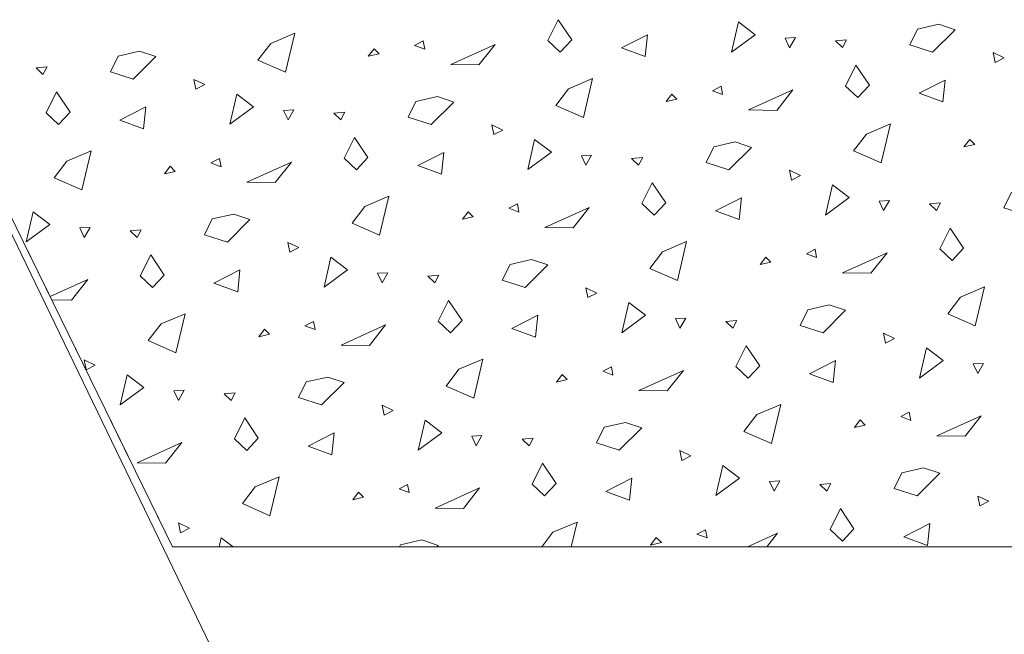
# Model space of a CAD drawing. Header units: centimetres. Extents: x -7.1 to 26.5, y -14.7 to 18.1.
# Tile 8 of 186: x -1.1 to 1, y -1.6 to -0.3. Entities that reach past the tile are written whole.
import ezdxf

# ---------------------------------------------------------------- set-up
doc = ezdxf.new("R2010")
doc.units = ezdxf.units.CM
doc.header["$LTSCALE"] = 10
doc.header["$PDMODE"] = 65
for name, pattern in [('AUSGEZOGEN', [0]), ('STRICHLINIE_S4', [0.0055, 0.0035, -0.001, 0, -0.001]), ('STRICHPUNKT2_S5', [0.85, 0.65, -0.1, 0, -0.1])]:
    doc.linetypes.add(name, pattern=pattern)
doc.layers.add('XR$2$105 Cotations100', color=7, linetype='Continuous')
doc.layers.add('XR$3$035 Dalles', color=7, linetype='Continuous')
doc.styles.add('ARIAL', font='arial.ttf')
doc.dimstyles.new('DIMSTYLE_2', dxfattribs={"dimtxt": 0.2, "dimasz": 0.3, "dimexe": 0, "dimexo": 0, "dimgap": 0.1, "dimtad": 2, "dimrnd": 0.005, "dimzin": 4, "dimdsep": 46, "dimtxsty": 'ARIAL', "dimblk1": 'ALL_ML_STRICH', "dimblk2": 'ALL_ML_STRICH', "dimsah": 1, "dimcen": 0, "dimclrd": 7, "dimclre": 7, "dimclrt": 7, "dimadec": 0, "dimazin": 0, "dimtfac": 1, "dimtdec": 0, "dimtix": 1, "dimtmove": 2, "dimatfit": 3, "dimfxl": 0, "dimtzin": 0, "dimlwd": 0, "dimlwe": 18, "dimarcsym": 0})
doc.dimstyles.new('DIMSTYLE_3', dxfattribs={"dimtxt": 0.2, "dimasz": 0.3, "dimexe": 0, "dimexo": 0, "dimgap": 0.1, "dimtad": 2, "dimrnd": 0.005, "dimzin": 4, "dimdsep": 46, "dimtxsty": 'ARIAL', "dimblk1": 'ALL_ML_STRICH', "dimblk2": 'ALL_ML_STRICH', "dimsah": 1, "dimcen": 0, "dimclrd": 7, "dimclre": 7, "dimclrt": 7, "dimadec": 0, "dimazin": 0, "dimtfac": 1, "dimtdec": 0, "dimtix": 1, "dimtmove": 2, "dimatfit": 3, "dimfxl": 0, "dimtzin": 0, "dimlwd": 0, "dimlwe": 18, "dimarcsym": 0})

# ---------------------------------------------------------------- blocks, each defined once
blk = doc.blocks.new('ALL_ML_STRICH')
at = {"color": 0, "linetype": 'ByBlock', "lineweight": -2}
for p, q in [((0, -0.5), (0, 0.5)), ((-0.3, -0.3), (0.3, 0.3)), ((-1, 0), (0.5, 0))]:
    blk.add_line(p, q, dxfattribs=at)
blk = doc.blocks.new('*D50')
at = {"layer": 'DEFPOINTS', "color": 7, "linetype": 'AUSGEZOGEN', "lineweight": 18, "transparency": 16777216}
for p in [(-1.7359, 11.1435), (-1.7359, -4.0565), (-0.678, -4.0565)]:
    blk.add_point(p, dxfattribs=at)
at = {"layer": 'XR$2$105 Cotations100', "color": 7, "linetype": 'AUSGEZOGEN', "lineweight": -2, "transparency": 16777216}
for p, q in [((-7.0874, 11.1435), (-1.7359, 11.1435)), ((-1.7359, -4.0565), (-1.7359, 11.1435)), ((0.7976, -4.0565), (-1.7359, -4.0565))]:
    blk.add_line(p, q, dxfattribs=at)
at = {"layer": 'XR$2$105 Cotations100', "color": 7, "linetype": 'AUSGEZOGEN', "lineweight": 18, "transparency": 16777216, "xscale": 0.3, "yscale": 0.3, "zscale": 0.3}
for p, rotation in [((-1.7359, 11.1435), 90), ((-1.7359, -4.0565), 270)]:
    blk.add_blockref('ALL_ML_STRICH', p, dxfattribs=dict(at, rotation=rotation))
at = {"layer": 'XR$2$105 Cotations100', "color": 7, "linetype": 'AUSGEZOGEN', "lineweight": 18, "transparency": 16777216, "insert": (-1.9401, 3.5492), "char_height": 0.2, "width": 0.8, "attachment_point": 5, "rotation": 90, "style": 'ARIAL'}
blk.add_mtext('\\W0.80;\\A1;{\\A1;{15.20\\H0.132000;\\S^ ;}}', dxfattribs=at)
blk = doc.blocks.new('*D54')
at = {"layer": 'DEFPOINTS', "color": 7, "linetype": 'AUSGEZOGEN', "lineweight": 18, "transparency": 16777216}
for p in [(0.8046, 0.2335), (-1.205, -2.3665), (-0.9186, -2.3665)]:
    blk.add_point(p, dxfattribs=at)
at = {"layer": 'XR$2$105 Cotations100', "color": 7, "linetype": 'AUSGEZOGEN', "lineweight": -2, "transparency": 16777216}
for p, q in [((0.8046, 0.2335), (-1.205, 0.2335)), ((-1.205, -2.3665), (-1.205, 0.2335)), ((0.8046, -2.3665), (-1.205, -2.3665))]:
    blk.add_line(p, q, dxfattribs=at)
at = {"layer": 'XR$2$105 Cotations100', "color": 7, "linetype": 'AUSGEZOGEN', "lineweight": 18, "transparency": 16777216, "xscale": 0.3, "yscale": 0.3, "zscale": 0.3}
for p, rotation in [((-1.205, 0.2335), 90), ((-1.205, -2.3665), 270)]:
    blk.add_blockref('ALL_ML_STRICH', p, dxfattribs=dict(at, rotation=rotation))
at = {"layer": 'XR$2$105 Cotations100', "color": 7, "linetype": 'AUSGEZOGEN', "lineweight": 18, "transparency": 16777216, "insert": (-1.4084, -1.0547), "char_height": 0.2, "width": 0.64, "attachment_point": 5, "rotation": 90, "style": 'ARIAL'}
blk.add_mtext('\\W0.80;\\A1;{\\A1;{2.60\\H0.132000;\\S^ ;}}', dxfattribs=at)
blk = doc.blocks.new('COMPLEXOBJECT_272')
at = {"layer": 'XR$3$035 Dalles', "color": 253, "linetype": 'AUSGEZOGEN', "lineweight": 13, "transparency": 33554687}
for p, q in [((0.0721, -0.3805), (0.0941, -0.3361)), ((0.0941, -0.3361), (0.1229, -0.379)), ((0.4625, -0.4047), (0.4772, -0.3407)), ((0.4772, -0.3407), (0.5127, -0.3678)), ((0.8579, -0.356), (0.9035, -0.3455)), ((0.9035, -0.3455), (0.9381, -0.3573)), ((-0.5168, -0.3863), (-0.4657, -0.3647)), ((-0.4657, -0.3647), (-0.4854, -0.4476)), ((0.2286, -0.3959), (0.2839, -0.3679)), ((0.2839, -0.3679), (0.279, -0.4144)), ((0.5127, -0.3678), (0.4625, -0.4047)), ((0.5983, -0.3737), (0.5765, -0.375)), ((0.5765, -0.375), (0.586, -0.3954)), ((0.586, -0.3954), (0.5983, -0.3737)), ((0.8414, -0.3893), (0.8579, -0.356)), ((0.9381, -0.3573), (0.8901, -0.4049)), ((-0.5439, -0.4218), (-0.5168, -0.3863)), ((-0.2972, -0.3976), (-0.3093, -0.4136)), ((-0.2865, -0.4083), (-0.2972, -0.3976)), ((-0.1926, -0.3811), (-0.2109, -0.3905)), ((-0.2109, -0.3905), (-0.1894, -0.3984)), ((-0.1894, -0.3984), (-0.1926, -0.3811)), ((-0.1342, -0.4312), (-0.0397, -0.3885)), ((-0.0397, -0.3885), (-0.0741, -0.4322)), ((0.0983, -0.4051), (0.0721, -0.3805)), ((0.1229, -0.379), (0.0983, -0.4051)), ((0.279, -0.4144), (0.2286, -0.3959)), ((0.6834, -0.3811), (0.7069, -0.3789)), ((0.6982, -0.3951), (0.6834, -0.3811)), ((0.7069, -0.3789), (0.6982, -0.3951)), ((0.8901, -0.4049), (0.8414, -0.3893)), ((-0.8576, -0.4465), (-0.8411, -0.4131)), ((-0.8411, -0.4131), (-0.7955, -0.4027)), ((-0.7609, -0.4145), (-0.8089, -0.462)), ((-0.7955, -0.4027), (-0.7609, -0.4145)), ((-0.3093, -0.4136), (-0.2865, -0.4083)), ((1.0423, -0.4169), (1.0189, -0.4056)), ((1.0189, -0.4056), (1.0233, -0.4267)), ((1.0233, -0.4267), (1.0423, -0.4169)), ((-1.0156, -0.4383), (-0.9922, -0.436)), ((-1.0008, -0.4523), (-1.0156, -0.4383)), ((-0.9922, -0.436), (-1.0008, -0.4523)), ((-0.4854, -0.4476), (-0.5439, -0.4218)), ((-0.0741, -0.4322), (-0.1342, -0.4312)), ((0.7052, -0.4769), (0.7271, -0.4325)), ((0.7271, -0.4325), (0.7559, -0.4754)), ((-0.8089, -0.462), (-0.8576, -0.4465)), ((-0.6567, -0.474), (-0.6801, -0.4628)), ((-0.6801, -0.4628), (-0.6758, -0.4839)), ((-0.6758, -0.4839), (-0.6567, -0.474)), ((0.1162, -0.4827), (0.1673, -0.4611)), ((0.1673, -0.4611), (0.1477, -0.544)), ((0.4404, -0.4775), (0.4222, -0.4869)), ((0.4436, -0.4948), (0.4404, -0.4775)), ((0.7313, -0.5016), (0.7052, -0.4769)), ((0.7559, -0.4754), (0.7313, -0.5016)), ((0.8616, -0.4923), (0.9169, -0.4643)), ((0.9169, -0.4643), (0.912, -0.5108)), ((-0.9939, -0.5341), (-0.9719, -0.4896)), ((-0.9719, -0.4896), (-0.9431, -0.5326)), ((-0.6035, -0.5583), (-0.5888, -0.4943)), ((-0.5888, -0.4943), (-0.5533, -0.5214)), ((-0.2081, -0.5095), (-0.1625, -0.4991)), ((-0.1625, -0.4991), (-0.1279, -0.5109)), ((0.0891, -0.5182), (0.1162, -0.4827)), ((0.3358, -0.494), (0.3237, -0.51)), ((0.3465, -0.5047), (0.3358, -0.494)), ((0.4222, -0.4869), (0.4436, -0.4948)), ((0.4988, -0.5276), (0.5933, -0.4849)), ((0.5933, -0.4849), (0.5589, -0.5286)), ((0.912, -0.5108), (0.8616, -0.4923)), ((-0.8375, -0.5495), (-0.7821, -0.5215)), ((-0.7821, -0.5215), (-0.787, -0.568)), ((-0.5533, -0.5214), (-0.6035, -0.5583)), ((-0.2246, -0.5429), (-0.2081, -0.5095)), ((-0.1279, -0.5109), (-0.1759, -0.5585)), ((0.1477, -0.544), (0.0891, -0.5182)), ((0.3237, -0.51), (0.3465, -0.5047)), ((-0.9678, -0.5587), (-0.9939, -0.5341)), ((-0.9431, -0.5326), (-0.9678, -0.5587)), ((-0.4678, -0.5273), (-0.4895, -0.5286)), ((-0.4895, -0.5286), (-0.48, -0.549)), ((-0.48, -0.549), (-0.4678, -0.5273)), ((-0.3826, -0.5347), (-0.3592, -0.5324)), ((-0.3678, -0.5487), (-0.3826, -0.5347)), ((-0.3592, -0.5324), (-0.3678, -0.5487)), ((-0.1759, -0.5585), (-0.2246, -0.5429)), ((0.5589, -0.5286), (0.4988, -0.5276)), ((-0.787, -0.568), (-0.8375, -0.5495)), ((-0.0237, -0.5705), (-0.0471, -0.5592)), ((-0.0471, -0.5592), (-0.0428, -0.5803)), ((0.7493, -0.5791), (0.8004, -0.5576)), ((0.8004, -0.5576), (0.7807, -0.6404)), ((-0.0428, -0.5803), (-0.0237, -0.5705)), ((0.7221, -0.6146), (0.7493, -0.5791)), ((-0.3609, -0.6305), (-0.3389, -0.5861)), ((-0.3389, -0.5861), (-0.3101, -0.629)), ((0.0295, -0.6547), (0.0442, -0.5907)), ((0.0442, -0.5907), (0.0797, -0.6178)), ((0.4084, -0.6393), (0.4249, -0.606)), ((0.4249, -0.606), (0.4705, -0.5955)), ((0.4705, -0.5955), (0.5051, -0.6073)), ((0.9689, -0.5904), (0.9567, -0.6064)), ((0.9567, -0.6064), (0.9795, -0.6011)), ((0.9795, -0.6011), (0.9689, -0.5904)), ((-0.9498, -0.6363), (-0.8987, -0.6147)), ((-0.8987, -0.6147), (-0.9184, -0.6976)), ((-0.2044, -0.6459), (-0.1491, -0.6179)), ((-0.1491, -0.6179), (-0.154, -0.6644)), ((0.0797, -0.6178), (0.0295, -0.6547)), ((0.1652, -0.6237), (0.1435, -0.625)), ((0.1435, -0.625), (0.153, -0.6454)), ((0.153, -0.6454), (0.1652, -0.6237)), ((0.5051, -0.6073), (0.4571, -0.6549)), ((0.7807, -0.6404), (0.7221, -0.6146)), ((-0.9769, -0.6718), (-0.9498, -0.6363)), ((-0.7302, -0.6476), (-0.7423, -0.6636)), ((-0.7195, -0.6583), (-0.7302, -0.6476)), ((-0.6257, -0.6311), (-0.6439, -0.6405)), ((-0.6439, -0.6405), (-0.6224, -0.6484)), ((-0.6224, -0.6484), (-0.6257, -0.6311)), ((-0.5673, -0.6812), (-0.4728, -0.6385)), ((-0.4728, -0.6385), (-0.5071, -0.6822)), ((-0.3347, -0.6551), (-0.3609, -0.6305)), ((-0.3101, -0.629), (-0.3347, -0.6551)), ((-0.154, -0.6644), (-0.2044, -0.6459)), ((0.2504, -0.6311), (0.2738, -0.6289)), ((0.2652, -0.6451), (0.2504, -0.6311)), ((0.2738, -0.6289), (0.2652, -0.6451)), ((0.4571, -0.6549), (0.4084, -0.6393)), ((-0.7423, -0.6636), (-0.7195, -0.6583)), ((0.6093, -0.6669), (0.5859, -0.6556)), ((0.5859, -0.6556), (0.5902, -0.6767)), ((0.5902, -0.6767), (0.6093, -0.6669)), ((-0.9184, -0.6976), (-0.9769, -0.6718)), ((-0.5071, -0.6822), (-0.5673, -0.6812)), ((0.2721, -0.7269), (0.2941, -0.6825)), ((0.2941, -0.6825), (0.3229, -0.7254)), ((0.6625, -0.7512), (0.6772, -0.6871)), ((0.6772, -0.6871), (0.7127, -0.7142)), ((-0.3168, -0.7327), (-0.2657, -0.7111)), ((-0.2657, -0.7111), (-0.2854, -0.794)), ((1.0414, -0.7357), (1.0579, -0.7024)), ((0.0074, -0.7275), (-0.0109, -0.7369)), ((0.0106, -0.7448), (0.0074, -0.7275)), ((0.2983, -0.7516), (0.2721, -0.7269)), ((0.3229, -0.7254), (0.2983, -0.7516)), ((0.4286, -0.7423), (0.4839, -0.7143)), ((0.4839, -0.7143), (0.479, -0.7608)), ((0.7127, -0.7142), (0.6625, -0.7512)), ((0.7983, -0.7201), (0.7765, -0.7214)), ((0.7765, -0.7214), (0.786, -0.7418)), ((0.786, -0.7418), (0.7983, -0.7201)), ((0.8834, -0.7275), (0.9069, -0.7253)), ((0.8982, -0.7415), (0.8834, -0.7275)), ((0.9069, -0.7253), (0.8982, -0.7415)), ((-1.0365, -0.8083), (-1.0218, -0.7443)), ((-1.0218, -0.7443), (-0.9863, -0.7714)), ((-0.6411, -0.7595), (-0.5955, -0.7491)), ((-0.5955, -0.7491), (-0.5609, -0.7609)), ((-0.3439, -0.7682), (-0.3168, -0.7327)), ((-0.0972, -0.744), (-0.1093, -0.76)), ((-0.0865, -0.7547), (-0.0972, -0.744)), ((-0.0109, -0.7369), (0.0106, -0.7448)), ((0.0658, -0.7776), (0.1603, -0.7349)), ((0.1603, -0.7349), (0.1259, -0.7786)), ((0.479, -0.7608), (0.4286, -0.7423)), ((1.0901, -0.7513), (1.0414, -0.7357)), ((-0.9863, -0.7714), (-1.0365, -0.8083)), ((-0.6576, -0.7929), (-0.6411, -0.7595)), ((-0.5609, -0.7609), (-0.6089, -0.8085)), ((-0.2854, -0.794), (-0.3439, -0.7682)), ((-0.1093, -0.76), (-0.0865, -0.7547)), ((-0.9008, -0.7773), (-0.9225, -0.7786)), ((-0.9225, -0.7786), (-0.913, -0.799)), ((-0.913, -0.799), (-0.9008, -0.7773)), ((-0.8156, -0.7847), (-0.7922, -0.7824)), ((-0.8008, -0.7987), (-0.8156, -0.7847)), ((-0.7922, -0.7824), (-0.8008, -0.7987)), ((-0.6089, -0.8085), (-0.6576, -0.7929)), ((0.1259, -0.7786), (0.0658, -0.7776)), ((0.9052, -0.8233), (0.9271, -0.7789)), ((0.9271, -0.7789), (0.9559, -0.8218)), ((-0.4567, -0.8205), (-0.4801, -0.8092)), ((-0.4801, -0.8092), (-0.4758, -0.8303)), ((0.3162, -0.8291), (0.3673, -0.8076)), ((0.3673, -0.8076), (0.3477, -0.8904)), ((-0.7939, -0.8805), (-0.7719, -0.8361)), ((-0.7719, -0.8361), (-0.7431, -0.879)), ((-0.4758, -0.8303), (-0.4567, -0.8205)), ((0.2891, -0.8646), (0.3162, -0.8291)), ((0.6404, -0.8239), (0.6222, -0.8333)), ((0.6222, -0.8333), (0.6436, -0.8412)), ((0.6436, -0.8412), (0.6404, -0.8239)), ((0.6988, -0.874), (0.7933, -0.8313)), ((0.7933, -0.8313), (0.7589, -0.875)), ((0.9313, -0.848), (0.9052, -0.8233)), ((0.9559, -0.8218), (0.9313, -0.848)), ((-0.4035, -0.9047), (-0.3888, -0.8407)), ((-0.3888, -0.8407), (-0.3533, -0.8678)), ((-0.0246, -0.8893), (-0.0081, -0.856)), ((-0.0081, -0.856), (0.0375, -0.8455)), ((0.0721, -0.8573), (0.0241, -0.9049)), ((0.0375, -0.8455), (0.0721, -0.8573)), ((0.5358, -0.8404), (0.5237, -0.8564)), ((0.5237, -0.8564), (0.5465, -0.8511)), ((0.5465, -0.8511), (0.5358, -0.8404)), ((-0.6375, -0.8959), (-0.5821, -0.8679)), ((-0.5821, -0.8679), (-0.587, -0.9144)), ((-0.3533, -0.8678), (-0.4035, -0.9047)), ((-0.2678, -0.8737), (-0.2895, -0.875)), ((-0.2895, -0.875), (-0.28, -0.8954)), ((-0.28, -0.8954), (-0.2678, -0.8737)), ((-0.1826, -0.8811), (-0.1592, -0.8789)), ((-0.1592, -0.8789), (-0.1678, -0.8951)), ((0.3477, -0.8904), (0.2891, -0.8646)), ((0.7589, -0.875), (0.6988, -0.874)), ((-0.9855, -0.9245), (-0.9058, -0.8885)), ((-0.9058, -0.8885), (-0.9401, -0.9322)), ((-0.7678, -0.9051), (-0.7939, -0.8805)), ((-0.7431, -0.879), (-0.7678, -0.9051)), ((-0.587, -0.9144), (-0.6375, -0.8959)), ((-0.1678, -0.8951), (-0.1826, -0.8811)), ((0.0241, -0.9049), (-0.0246, -0.8893)), ((0.1763, -0.9169), (0.1529, -0.9056)), ((0.1529, -0.9056), (0.1572, -0.9267)), ((0.1572, -0.9267), (0.1763, -0.9169)), ((0.9493, -0.9255), (1.0004, -0.904)), ((1.0004, -0.904), (0.9807, -0.9868)), ((-0.9401, -0.9322), (-0.9821, -0.9315)), ((-0.1609, -0.9769), (-0.1389, -0.9325)), ((-0.1389, -0.9325), (-0.1101, -0.9754)), ((0.2295, -1.0012), (0.2442, -0.9371)), ((0.2442, -0.9371), (0.2797, -0.9642)), ((0.9221, -0.961), (0.9493, -0.9255)), ((-0.7498, -0.9827), (-0.6987, -0.9611)), ((-0.6987, -0.9611), (-0.7184, -1.044)), ((0.6084, -0.9857), (0.6249, -0.9524)), ((0.6249, -0.9524), (0.6705, -0.9419)), ((0.7051, -0.9537), (0.6571, -1.0013)), ((0.6705, -0.9419), (0.7051, -0.9537)), ((0.9807, -0.9868), (0.9221, -0.961)), ((-0.7769, -1.0182), (-0.7498, -0.9827)), ((-0.4257, -0.9775), (-0.4439, -0.9869)), ((-0.4224, -0.9948), (-0.4257, -0.9775)), ((-0.1347, -1.0016), (-0.1609, -0.9769)), ((-0.1101, -0.9754), (-0.1347, -1.0016)), ((-0.0044, -0.9923), (0.0509, -0.9643)), ((0.0509, -0.9643), (0.046, -1.0108)), ((0.2797, -0.9642), (0.2295, -1.0012)), ((0.3652, -0.9701), (0.3435, -0.9714)), ((0.3435, -0.9714), (0.353, -0.9918)), ((0.353, -0.9918), (0.3652, -0.9701)), ((0.4504, -0.9775), (0.4738, -0.9753)), ((0.4652, -0.9915), (0.4504, -0.9775)), ((0.4738, -0.9753), (0.4652, -0.9915)), ((-0.5302, -0.994), (-0.5423, -1.01)), ((-0.5195, -1.0047), (-0.5302, -0.994)), ((-0.4439, -0.9869), (-0.4224, -0.9948)), ((-0.3673, -1.0276), (-0.2728, -0.9849)), ((-0.2728, -0.9849), (-0.3071, -1.0286)), ((0.046, -1.0108), (-0.0044, -0.9923)), ((0.6571, -1.0013), (0.6084, -0.9857)), ((0.8093, -1.0133), (0.7859, -1.002)), ((0.7859, -1.002), (0.7902, -1.0232)), ((-0.7184, -1.044), (-0.7769, -1.0182)), ((-0.5423, -1.01), (-0.5195, -1.0047)), ((0.7902, -1.0232), (0.8093, -1.0133)), ((-0.3071, -1.0286), (-0.3673, -1.0276)), ((0.4721, -1.0733), (0.4941, -1.0289)), ((0.4941, -1.0289), (0.5229, -1.0718)), ((0.8625, -1.0976), (0.8772, -1.0335)), ((0.8772, -1.0335), (0.9127, -1.0607)), ((-0.8897, -1.0705), (-0.9131, -1.0592)), ((-0.9131, -1.0592), (-0.9088, -1.0803)), ((-0.1168, -1.0791), (-0.0657, -1.0576)), ((-0.0657, -1.0576), (-0.0854, -1.1404)), ((0.6286, -1.0887), (0.6839, -1.0607)), ((0.6839, -1.0607), (0.679, -1.1072)), ((0.9127, -1.0607), (0.8625, -1.0976)), ((0.9983, -1.0665), (0.9765, -1.0678)), ((0.986, -1.0882), (0.9983, -1.0665)), ((-0.9088, -1.0803), (-0.8897, -1.0705)), ((-0.1439, -1.1146), (-0.1168, -1.0791)), ((0.2074, -1.0739), (0.1891, -1.0833)), ((0.1891, -1.0833), (0.2106, -1.0912)), ((0.2106, -1.0912), (0.2074, -1.0739)), ((0.2658, -1.124), (0.3603, -1.0813)), ((0.3603, -1.0813), (0.3259, -1.125)), ((0.4983, -1.098), (0.4721, -1.0733)), ((0.5229, -1.0718), (0.4983, -1.098)), ((0.9765, -1.0678), (0.986, -1.0882)), ((-0.8365, -1.1547), (-0.8218, -1.0907)), ((-0.8218, -1.0907), (-0.7863, -1.1178)), ((-0.4576, -1.1393), (-0.4411, -1.106)), ((-0.4411, -1.106), (-0.3955, -1.0955)), ((-0.3609, -1.1073), (-0.4089, -1.1549)), ((-0.3955, -1.0955), (-0.3609, -1.1073)), ((0.1028, -1.0904), (0.0907, -1.1064)), ((0.0907, -1.1064), (0.1135, -1.1011)), ((0.1135, -1.1011), (0.1028, -1.0904)), ((0.679, -1.1072), (0.6286, -1.0887)), ((-0.7863, -1.1178), (-0.8365, -1.1547)), ((-0.7008, -1.1237), (-0.7225, -1.125)), ((-0.7225, -1.125), (-0.713, -1.1454)), ((-0.713, -1.1454), (-0.7008, -1.1237)), ((-0.6156, -1.1311), (-0.5922, -1.1289)), ((-0.5922, -1.1289), (-0.6008, -1.1451)), ((-0.0854, -1.1404), (-0.1439, -1.1146)), ((0.3259, -1.125), (0.2658, -1.124)), ((-0.6008, -1.1451), (-0.6156, -1.1311)), ((-0.4089, -1.1549), (-0.4576, -1.1393)), ((-0.2567, -1.1669), (-0.2801, -1.1556)), ((-0.2801, -1.1556), (-0.2758, -1.1767)), ((-0.2758, -1.1767), (-0.2567, -1.1669)), ((0.5162, -1.1755), (0.5673, -1.154)), ((0.5673, -1.154), (0.5477, -1.2368)), ((0.8404, -1.1703), (0.8222, -1.1797)), ((0.8436, -1.1876), (0.8404, -1.1703)), ((-0.5939, -1.2269), (-0.5719, -1.1825)), ((-0.5719, -1.1825), (-0.5431, -1.2254)), ((-0.2035, -1.2512), (-0.1888, -1.1871)), ((-0.1888, -1.1871), (-0.1533, -1.2142)), ((0.1919, -1.2024), (0.2375, -1.1919)), ((0.2375, -1.1919), (0.2721, -1.2037)), ((0.4891, -1.211), (0.5162, -1.1755)), ((0.7358, -1.1868), (0.7237, -1.2028)), ((0.7465, -1.1975), (0.7358, -1.1868)), ((0.8222, -1.1797), (0.8436, -1.1876)), ((0.8988, -1.2204), (0.9933, -1.1777)), ((0.9933, -1.1777), (0.9589, -1.2214)), ((0.1754, -1.2357), (0.1919, -1.2024)), ((0.2721, -1.2037), (0.2241, -1.2513)), ((0.5477, -1.2368), (0.4891, -1.211)), ((0.7237, -1.2028), (0.7465, -1.1975)), ((-0.5678, -1.2516), (-0.5939, -1.2269)), ((-0.5431, -1.2254), (-0.5678, -1.2516)), ((-0.4375, -1.2423), (-0.3821, -1.2143)), ((-0.3821, -1.2143), (-0.387, -1.2608)), ((-0.1533, -1.2142), (-0.2035, -1.2512)), ((-0.0678, -1.2201), (-0.0895, -1.2214)), ((-0.0895, -1.2214), (-0.08, -1.2418)), ((-0.08, -1.2418), (-0.0678, -1.2201)), ((0.0174, -1.2275), (0.0408, -1.2253)), ((0.0322, -1.2415), (0.0174, -1.2275)), ((0.0408, -1.2253), (0.0322, -1.2415)), ((0.9589, -1.2214), (0.8988, -1.2204)), ((-0.8003, -1.2776), (-0.7058, -1.2349)), ((-0.7058, -1.2349), (-0.7401, -1.2786)), ((-0.387, -1.2608), (-0.4375, -1.2423)), ((0.2241, -1.2513), (0.1754, -1.2357)), ((0.3763, -1.2633), (0.3529, -1.252)), ((0.3529, -1.252), (0.3572, -1.2732)), ((0.3572, -1.2732), (0.3763, -1.2633)), ((-0.7401, -1.2786), (-0.8003, -1.2776)), ((0.0391, -1.3233), (0.0611, -1.2789)), ((0.0611, -1.2789), (0.0899, -1.3218)), ((0.4295, -1.3476), (0.4442, -1.2835)), ((0.4442, -1.2835), (0.4797, -1.3107)), ((0.8249, -1.2988), (0.8705, -1.2883)), ((0.8705, -1.2883), (0.9051, -1.3001)), ((-0.5498, -1.3291), (-0.4987, -1.3076)), ((-0.4987, -1.3076), (-0.5184, -1.3904)), ((0.1956, -1.3387), (0.2509, -1.3107)), ((0.2509, -1.3107), (0.246, -1.3572)), ((0.4797, -1.3107), (0.4295, -1.3476)), ((0.5652, -1.3165), (0.5435, -1.3178)), ((0.5435, -1.3178), (0.553, -1.3382)), ((0.553, -1.3382), (0.5652, -1.3165)), ((0.8084, -1.3321), (0.8249, -1.2988)), ((0.9051, -1.3001), (0.8571, -1.3477)), ((-0.5769, -1.3646), (-0.5498, -1.3291)), ((-0.2257, -1.3239), (-0.2439, -1.3333)), ((-0.2439, -1.3333), (-0.2224, -1.3412)), ((-0.2224, -1.3412), (-0.2257, -1.3239)), ((-0.1673, -1.374), (-0.0728, -1.3313)), ((-0.0728, -1.3313), (-0.1071, -1.375)), ((0.0653, -1.348), (0.0391, -1.3233)), ((0.0899, -1.3218), (0.0653, -1.348)), ((0.246, -1.3572), (0.1956, -1.3387)), ((0.6504, -1.324), (0.6738, -1.3217)), ((0.6652, -1.3379), (0.6504, -1.324)), ((0.6738, -1.3217), (0.6652, -1.3379)), ((0.8571, -1.3477), (0.8084, -1.3321)), ((-0.3302, -1.3404), (-0.3423, -1.3564)), ((-0.3423, -1.3564), (-0.3195, -1.3511)), ((-0.3195, -1.3511), (-0.3302, -1.3404)), ((1.0093, -1.3597), (0.9859, -1.3484)), ((0.9859, -1.3484), (0.9902, -1.3696)), ((0.9902, -1.3696), (1.0093, -1.3597)), ((-0.5184, -1.3904), (-0.5769, -1.3646)), ((-0.1071, -1.375), (-0.1673, -1.374)), ((0.6721, -1.4197), (0.6941, -1.3753)), ((0.6941, -1.3753), (0.7229, -1.4182)), ((-0.6897, -1.4169), (-0.7131, -1.4056)), ((-0.7131, -1.4056), (-0.7088, -1.4267)), ((-0.7088, -1.4267), (-0.6897, -1.4169)), ((0.0832, -1.4255), (0.1343, -1.404)), ((0.1343, -1.404), (0.1218, -1.4565)), ((0.4074, -1.4203), (0.3891, -1.4297)), ((0.4106, -1.4376), (0.4074, -1.4203)), ((0.6983, -1.4444), (0.6721, -1.4197)), ((0.7229, -1.4182), (0.6983, -1.4444)), ((0.8286, -1.4351), (0.8839, -1.4071)), ((0.8839, -1.4071), (0.879, -1.4537)), ((-0.6263, -1.4565), (-0.6218, -1.4371)), ((-0.6218, -1.4371), (-0.5965, -1.4565)), ((-0.2411, -1.4524), (-0.1955, -1.4419)), ((-0.1955, -1.4419), (-0.1609, -1.4537)), ((0.0596, -1.4565), (0.0832, -1.4255)), ((0.3028, -1.4368), (0.2907, -1.4528)), ((0.3135, -1.4475), (0.3028, -1.4368)), ((0.3891, -1.4297), (0.4106, -1.4376)), ((0.4965, -1.4565), (0.5603, -1.4277)), ((0.5603, -1.4277), (0.5376, -1.4565)), ((0.879, -1.4537), (0.8286, -1.4351)), ((-0.2432, -1.4565), (-0.2411, -1.4524)), ((-0.1609, -1.4537), (-0.1637, -1.4565)), ((0.2907, -1.4528), (0.3135, -1.4475))]:
    blk.add_line(p, q, dxfattribs=at)

msp = doc.modelspace()

# ---------------------------------------------------------------- linework, layer by layer
at = {"layer": 'XR$3$035 Dalles', "color": 253, "linetype": 'STRICHLINIE_S4', "lineweight": 18, "transparency": 33554687}
msp.add_lwpolyline([(-2.516, 2.2042), (-0.7259, 5.8635), (1.2918, 5.8635), (1.2918, 11.7574), (4.7936, 11.7574), (4.7936, 11.1435), (1.8718, 11.1435), (1.8718, -2.4477), (1.2918, -2.4465), (1.2918, -1.4565), (-0.7252, -1.4565), (-2.516, 2.2042)], close=True, dxfattribs=at)
at = {"layer": 'XR$3$035 Dalles', "color": 94, "linetype": 'STRICHPUNKT2_S5', "lineweight": 18, "transparency": 33554687}
msp.add_lwpolyline([(-7.0927, 1.9507), (-3.9502, -4.5505), (-0.1409, -2.7092), (-2.516, 2.2042), (-0.3553, 6.6223), (-3.9486, 8.3796), (-7.0927, 1.9507)], close=True, dxfattribs=at)
at = {"layer": 'XR$3$035 Dalles', "color": 7, "linetype": 'AUSGEZOGEN', "lineweight": 18, "transparency": 33554687}
msp.add_lwpolyline([(-0.7252, -1.4565), (1.9518, -1.4565), (1.9518, 5.8635), (-0.7259, 5.8635), (-2.516, 2.2042), (-0.7252, -1.4565)], close=True, dxfattribs=at)

# ---------------------------------------------------------------- block references
at = {"layer": 'XR$3$035 Dalles', "color": 253, "linetype": 'AUSGEZOGEN', "lineweight": 13, "transparency": 33554687}
msp.add_blockref('COMPLEXOBJECT_272', (0, 0), dxfattribs=at)

# ---------------------------------------------------------------- dimensions: what is measured, and where the dimension line sits
at = {"layer": 'XR$2$105 Cotations100', "color": 7, "linetype": 'AUSGEZOGEN', "lineweight": 18, "transparency": 33554687}
for base, p1, p2, dimstyle, picture, middle in [((-1.7359, 11.1435), (0.7976, -4.0565), (-7.0874, 11.1435), 'DIMSTYLE_2', '*D50', (-1.9401, 3.5492)), ((-1.205, 0.2335), (0.8046, -2.3665), (0.8046, 0.2335), 'DIMSTYLE_3', '*D54', (-1.4084, -1.0547))]:
    dim = msp.add_linear_dim(base=base, p1=p1, p2=p2, angle=90, dimstyle=dimstyle, override={"dimpost": '<>', "dimclrd": 7, "dimclre": 7, "dimclrt": 7, "dimlwd": 0, "dimlwe": 18}, dxfattribs=at)
    dim.commit()
    dim.dimension.update_dxf_attribs({"geometry": picture, "text_midpoint": middle, "dimtype": 160})

doc.saveas('drawing.dxf')
